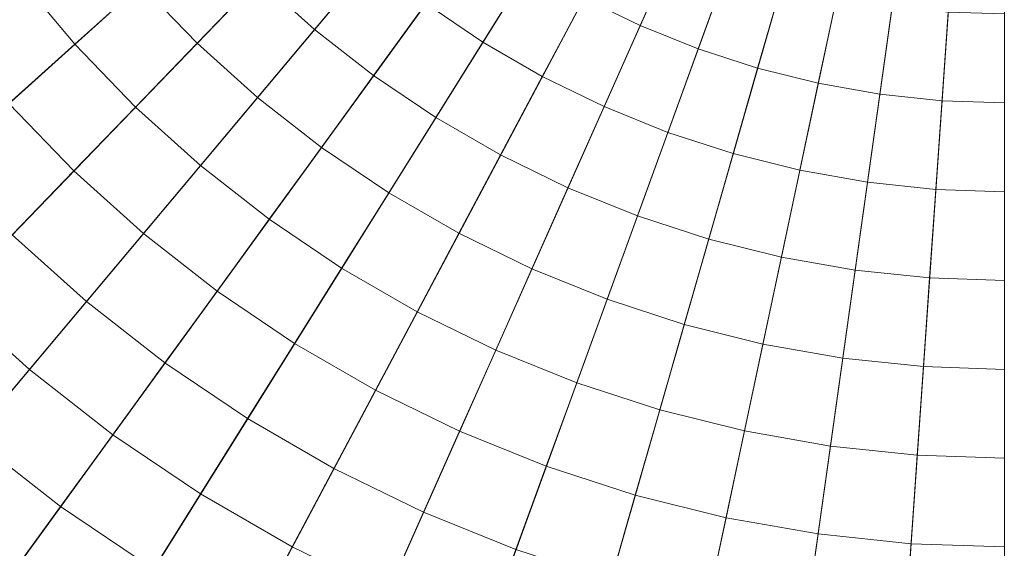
# Model space of a CAD drawing. Header units: centimetres. Extents: x -3.01 to 4.18, y -6.48 to 0.72.
# Tile 193 of 256: x 0.26 to 0.59, y -3.32 to -3.15. Entities that reach past the tile are written whole.
import ezdxf

# ---------------------------------------------------------------- set-up
doc = ezdxf.new("R2010")
doc.units = ezdxf.units.CM
doc.header["$LTSCALE"] = 2.54
doc.layers.add('Lucido design-1', color=7, linetype='Continuous')

# ---------------------------------------------------------------- blocks, each defined once
blk = doc.blocks.new('Gruppo-1')
at = {"color": 142, "linetype": 'Continuous', "lineweight": 9}
for points in [[(-0.2012, -3.49621, -14.60843), (-0.15636, -3.54965, -14.60843), (0.58636, -2.8809, -14.60843), (-0.2012, -3.49621, -14.60843)], [(0.58636, -2.8809, -13.70118), (-0.15636, -3.54965, -13.70118), (-0.2012, -3.49621, -13.70118), (0.58636, -2.8809, -13.70118)], [(-0.15636, -3.54965, -14.60843), (-0.1079, -3.59983, -14.60843), (0.58636, -2.8809, -14.60843), (-0.15636, -3.54965, -14.60843)], [(0.58636, -2.8809, -13.70118), (-0.1079, -3.59983, -13.70118), (-0.15636, -3.54965, -13.70118), (0.58636, -2.8809, -13.70118)], [(-0.1079, -3.59983, -14.60843), (-0.05606, -3.64651, -14.60843), (0.58636, -2.8809, -14.60843), (-0.1079, -3.59983, -14.60843)], [(0.58636, -2.8809, -13.70118), (-0.05606, -3.64651, -13.70118), (-0.1079, -3.59983, -13.70118), (0.58636, -2.8809, -13.70118)], [(-0.05606, -3.64651, -14.60843), (-0.00109, -3.68946, -14.60843), (0.58636, -2.8809, -14.60843), (-0.05606, -3.64651, -14.60843)], [(0.58636, -2.8809, -13.70118), (-0.00109, -3.68946, -13.70118), (-0.05606, -3.64651, -13.70118), (0.58636, -2.8809, -13.70118)], [(-0.00109, -3.68946, -14.60843), (0.05674, -3.72847, -14.60843), (0.58636, -2.8809, -14.60843), (-0.00109, -3.68946, -14.60843)], [(0.58636, -2.8809, -13.70118), (0.05674, -3.72847, -13.70118), (-0.00109, -3.68946, -13.70118), (0.58636, -2.8809, -13.70118)], [(0.05674, -3.72847, -14.60843), (0.11715, -3.76335, -14.60843), (0.58636, -2.8809, -14.60843), (0.05674, -3.72847, -14.60843)], [(0.58636, -2.8809, -13.70118), (0.11715, -3.76335, -13.70118), (0.05674, -3.72847, -13.70118), (0.58636, -2.8809, -13.70118)], [(0.11715, -3.76335, -14.60843), (0.17985, -3.79393, -14.60843), (0.58636, -2.8809, -14.60843), (0.11715, -3.76335, -14.60843)], [(0.58636, -2.8809, -13.70118), (0.17985, -3.79393, -13.70118), (0.11715, -3.76335, -13.70118), (0.58636, -2.8809, -13.70118)], [(0.17985, -3.79393, -14.60843), (0.24453, -3.82006, -14.60843), (0.58636, -2.8809, -14.60843), (0.17985, -3.79393, -14.60843)], [(0.58636, -2.8809, -13.70118), (0.24453, -3.82006, -13.70118), (0.17985, -3.79393, -13.70118), (0.58636, -2.8809, -13.70118)], [(0.24453, -3.82006, -14.60843), (0.31088, -3.84162, -14.60843), (0.58636, -2.8809, -14.60843), (0.24453, -3.82006, -14.60843)], [(0.58636, -2.8809, -13.70118), (0.31088, -3.84162, -13.70118), (0.24453, -3.82006, -13.70118), (0.58636, -2.8809, -13.70118)], [(0.31088, -3.84162, -14.60843), (0.37857, -3.85849, -14.60843), (0.58636, -2.8809, -14.60843), (0.31088, -3.84162, -14.60843)], [(0.58636, -2.8809, -13.70118), (0.37857, -3.85849, -13.70118), (0.31088, -3.84162, -13.70118), (0.58636, -2.8809, -13.70118)], [(0.37857, -3.85849, -14.60843), (0.44727, -3.87061, -14.60843), (0.58636, -2.8809, -14.60843), (0.37857, -3.85849, -14.60843)], [(0.58636, -2.8809, -13.70118), (0.44727, -3.87061, -13.70118), (0.37857, -3.85849, -13.70118), (0.58636, -2.8809, -13.70118)], [(0.44727, -3.87061, -14.60843), (0.51664, -3.8779, -14.60843), (0.58636, -2.8809, -14.60843), (0.44727, -3.87061, -14.60843)], [(0.58636, -2.8809, -13.70118), (0.51664, -3.8779, -13.70118), (0.44727, -3.87061, -13.70118), (0.58636, -2.8809, -13.70118)], [(0.51664, -3.8779, -14.60843), (0.58636, -3.88033, -14.60843), (0.58636, -2.8809, -14.60843), (0.51664, -3.8779, -14.60843)], [(0.58636, -2.8809, -13.70118), (0.58636, -3.88033, -13.70118), (0.51664, -3.8779, -13.70118), (0.58636, -2.8809, -13.70118)]]:
    blk.add_polyline3d(points, dxfattribs=at)
for points in [[(-3.01007, -3.00649, -13.70234), (-2.99255, -3.25706, -13.70234), (0.58421, -2.88112, -13.70234), (0.5842, -2.88097, -13.70234)], [(-2.99255, -3.25706, -13.70234), (-2.95759, -3.50579, -13.70234), (0.58423, -2.88127, -13.70234), (0.58421, -2.88112, -13.70234)], [(-2.95759, -3.50579, -13.70234), (-2.90537, -3.75148, -13.70234), (0.58426, -2.88142, -13.70234), (0.58423, -2.88127, -13.70234)], [(-2.90537, -3.75148, -13.70234), (-2.83614, -3.99293, -13.70234), (0.58431, -2.88157, -13.70234), (0.58426, -2.88142, -13.70234)], [(-2.83614, -3.99293, -13.70234), (-2.75023, -4.22897, -13.70234), (0.58436, -2.88171, -13.70234), (0.58431, -2.88157, -13.70234)], [(-2.75023, -4.22897, -13.70234), (-2.64806, -4.45843, -13.70234), (0.58442, -2.88185, -13.70234), (0.58436, -2.88171, -13.70234)], [(-2.64806, -4.45843, -13.70234), (-2.53014, -4.68021, -13.70234), (0.58449, -2.88198, -13.70234), (0.58442, -2.88185, -13.70234)], [(-2.53014, -4.68021, -13.70234), (-2.39704, -4.89322, -13.70234), (0.58457, -2.88211, -13.70234), (0.58449, -2.88198, -13.70234)], [(-2.39704, -4.89322, -13.70234), (-2.24939, -5.09643, -13.70234), (0.58466, -2.88223, -13.70234), (0.58457, -2.88211, -13.70234)], [(-2.24939, -5.09643, -13.70234), (-2.08794, -5.28885, -13.70234), (0.58475, -2.88234, -13.70234), (0.58466, -2.88223, -13.70234)], [(-2.08794, -5.28885, -13.70234), (-1.91345, -5.46953, -13.70234), (0.58486, -2.88245, -13.70234), (0.58475, -2.88234, -13.70234)], [(-1.91345, -5.46953, -13.70234), (-1.72679, -5.63761, -13.70234), (0.58497, -2.88255, -13.70234), (0.58486, -2.88245, -13.70234)], [(-1.72679, -5.63761, -13.70234), (-1.52886, -5.79225, -13.70234), (0.58509, -2.88265, -13.70234), (0.58497, -2.88255, -13.70234)], [(-1.52886, -5.79225, -13.70234), (-1.32062, -5.93271, -13.70234), (0.58522, -2.88273, -13.70234), (0.58509, -2.88265, -13.70234)], [(-1.32062, -5.93271, -13.70234), (-1.10309, -6.0583, -13.70234), (0.58535, -2.88281, -13.70234), (0.58522, -2.88273, -13.70234)], [(-1.10309, -6.0583, -13.70234), (-0.87733, -6.16841, -13.70234), (0.58548, -2.88287, -13.70234), (0.58535, -2.88281, -13.70234)], [(-0.87733, -6.16841, -13.70234), (-0.64444, -6.2625, -13.70234), (0.58562, -2.88293, -13.70234), (0.58548, -2.88287, -13.70234)], [(-0.64444, -6.2625, -13.70234), (-0.40555, -6.34012, -13.70234), (0.58577, -2.88298, -13.70234), (0.58562, -2.88293, -13.70234)], [(-0.40555, -6.34012, -13.70234), (-0.16184, -6.40089, -13.70234), (0.58591, -2.88301, -13.70234), (0.58577, -2.88298, -13.70234)], [(-0.16184, -6.40089, -13.70234), (0.08553, -6.4445, -13.70234), (0.58606, -2.88304, -13.70234), (0.58591, -2.88301, -13.70234)], [(0.08553, -6.4445, -13.70234), (0.33533, -6.47076, -13.70234), (0.58621, -2.88305, -13.70234), (0.58606, -2.88304, -13.70234)], [(0.33533, -6.47076, -13.70234), (0.58636, -6.47952, -13.70234), (0.58636, -2.88306, -13.70234), (0.58621, -2.88305, -13.70234)], [(0.28607, -3.11551, -12.60813), (0.30316, -3.13589, -12.60813), (0.28153, -3.15537, -12.61007), (0.26313, -3.13344, -12.61007)], [(0.3621, -3.11313, -12.60456), (0.37885, -3.12821, -12.60456), (0.36012, -3.15052, -12.60629), (0.34187, -3.13408, -12.60629)], [(0.46215, -3.1145, -12.60138), (0.47875, -3.1226, -12.60138), (0.4669, -3.14921, -12.60292), (0.44847, -3.14023, -12.60292)], [(0.3248, -3.11641, -12.60629), (0.34187, -3.13408, -12.60629), (0.32164, -3.15502, -12.60813), (0.30316, -3.13589, -12.60813)], [(0.41372, -3.11851, -12.60292), (0.43072, -3.12998, -12.60292), (0.41528, -3.15468, -12.60456), (0.3966, -3.14208, -12.60456)], [(0.47875, -3.1226, -12.60138), (0.49587, -3.12951, -12.60138), (0.48591, -3.15689, -12.60292), (0.4669, -3.14921, -12.60292)], [(0.37885, -3.12821, -12.60456), (0.3966, -3.14208, -12.60456), (0.37948, -3.16564, -12.60629), (0.36012, -3.15052, -12.60629)], [(0.43072, -3.12998, -12.60292), (0.44847, -3.14023, -12.60292), (0.4348, -3.16595, -12.60456), (0.41528, -3.15468, -12.60456)], [(0.49587, -3.12951, -12.60138), (0.51344, -3.13522, -12.60138), (0.5054, -3.16323, -12.60292), (0.48591, -3.15689, -12.60292)], [(0.26313, -3.13344, -12.61007), (0.28153, -3.15537, -12.61007), (0.2599, -3.17484, -12.61211), (0.24019, -3.15136, -12.61211)], [(0.34187, -3.13408, -12.60629), (0.36012, -3.15052, -12.60629), (0.34141, -3.17282, -12.60813), (0.32164, -3.15502, -12.60813)], [(0.30316, -3.13589, -12.60813), (0.32164, -3.15502, -12.60813), (0.30142, -3.17596, -12.61007), (0.28153, -3.15537, -12.61007)], [(0.51344, -3.13522, -12.60138), (0.53135, -3.13969, -12.60138), (0.5253, -3.16819, -12.60292), (0.5054, -3.16323, -12.60292)], [(0.44847, -3.14023, -12.60292), (0.4669, -3.14921, -12.60292), (0.45505, -3.17582, -12.60456), (0.4348, -3.16595, -12.60456)], [(0.53135, -3.13969, -12.60138), (0.54954, -3.1429, -12.60138), (0.54548, -3.17175, -12.60292), (0.5253, -3.16819, -12.60292)], [(0.3966, -3.14208, -12.60456), (0.41528, -3.15468, -12.60456), (0.39985, -3.17938, -12.60629), (0.37948, -3.16564, -12.60629)], [(0.54954, -3.1429, -12.60138), (0.56791, -3.14483, -12.60138), (0.56587, -3.17389, -12.60292), (0.54548, -3.17175, -12.60292)], [(0.56791, -3.14483, -12.60138), (0.58636, -3.14547, -12.60138), (0.58636, -3.17461, -12.60292), (0.56587, -3.17389, -12.60292)], [(0.36012, -3.15052, -12.60629), (0.37948, -3.16564, -12.60629), (0.36237, -3.1892, -12.60813), (0.34141, -3.17282, -12.60813)], [(0.4669, -3.14921, -12.60292), (0.48591, -3.15689, -12.60292), (0.47594, -3.18427, -12.60456), (0.45505, -3.17582, -12.60456)], [(0.28153, -3.15537, -12.61007), (0.30142, -3.17596, -12.61007), (0.2812, -3.1969, -12.61211), (0.2599, -3.17484, -12.61211)], [(0.32164, -3.15502, -12.60813), (0.34141, -3.17282, -12.60813), (0.3227, -3.19512, -12.61007), (0.30142, -3.17596, -12.61007)], [(0.41528, -3.15468, -12.60456), (0.4348, -3.16595, -12.60456), (0.42113, -3.19166, -12.60629), (0.39985, -3.17938, -12.60629)], [(0.48591, -3.15689, -12.60292), (0.5054, -3.16323, -12.60292), (0.49738, -3.19123, -12.60456), (0.47594, -3.18427, -12.60456)], [(0.5054, -3.16323, -12.60292), (0.5253, -3.16819, -12.60292), (0.51924, -3.19668, -12.60456), (0.49738, -3.19123, -12.60456)], [(0.37948, -3.16564, -12.60629), (0.39985, -3.17938, -12.60629), (0.38442, -3.20407, -12.60813), (0.36237, -3.1892, -12.60813)], [(0.4348, -3.16595, -12.60456), (0.45505, -3.17582, -12.60456), (0.44321, -3.20243, -12.60629), (0.42113, -3.19166, -12.60629)], [(0.5253, -3.16819, -12.60292), (0.54548, -3.17175, -12.60292), (0.54143, -3.20059, -12.60456), (0.51924, -3.19668, -12.60456)], [(0.34141, -3.17282, -12.60813), (0.36237, -3.1892, -12.60813), (0.34526, -3.21275, -12.61007), (0.3227, -3.19512, -12.61007)], [(0.54548, -3.17175, -12.60292), (0.56587, -3.17389, -12.60292), (0.56384, -3.20295, -12.60456), (0.54143, -3.20059, -12.60456)], [(0.2599, -3.17484, -12.61211), (0.2812, -3.1969, -12.61211), (0.26099, -3.21783, -12.61426), (0.23828, -3.19431, -12.61426)], [(0.30142, -3.17596, -12.61007), (0.3227, -3.19512, -12.61007), (0.30399, -3.21742, -12.61211), (0.2812, -3.1969, -12.61211)], [(0.45505, -3.17582, -12.60456), (0.47594, -3.18427, -12.60456), (0.46598, -3.21163, -12.60629), (0.44321, -3.20243, -12.60629)], [(0.56587, -3.17389, -12.60292), (0.58636, -3.17461, -12.60292), (0.58636, -3.20374, -12.60456), (0.56384, -3.20295, -12.60456)], [(0.39985, -3.17938, -12.60629), (0.42113, -3.19166, -12.60629), (0.40746, -3.21737, -12.60813), (0.38442, -3.20407, -12.60813)], [(0.47594, -3.18427, -12.60456), (0.49738, -3.19123, -12.60456), (0.48935, -3.21923, -12.60629), (0.46598, -3.21163, -12.60629)], [(0.36237, -3.1892, -12.60813), (0.38442, -3.20407, -12.60813), (0.36899, -3.22876, -12.61007), (0.34526, -3.21275, -12.61007)], [(0.42113, -3.19166, -12.60629), (0.44321, -3.20243, -12.60629), (0.43136, -3.22903, -12.60813), (0.40746, -3.21737, -12.60813)], [(0.49738, -3.19123, -12.60456), (0.51924, -3.19668, -12.60456), (0.51318, -3.22517, -12.60629), (0.48935, -3.21923, -12.60629)], [(0.3227, -3.19512, -12.61007), (0.34526, -3.21275, -12.61007), (0.32815, -3.2363, -12.61211), (0.30399, -3.21742, -12.61211)], [(0.2812, -3.1969, -12.61211), (0.30399, -3.21742, -12.61211), (0.28528, -3.23971, -12.61426), (0.26099, -3.21783, -12.61426)], [(0.51924, -3.19668, -12.60456), (0.54143, -3.20059, -12.60456), (0.53738, -3.22943, -12.60629), (0.51318, -3.22517, -12.60629)], [(0.44321, -3.20243, -12.60629), (0.46598, -3.21163, -12.60629), (0.45602, -3.239, -12.60813), (0.43136, -3.22903, -12.60813)], [(0.54143, -3.20059, -12.60456), (0.56384, -3.20295, -12.60456), (0.56181, -3.232, -12.60629), (0.53738, -3.22943, -12.60629)], [(0.38442, -3.20407, -12.60813), (0.40746, -3.21737, -12.60813), (0.39379, -3.24308, -12.61007), (0.36899, -3.22876, -12.61007)], [(0.56384, -3.20295, -12.60456), (0.58636, -3.20374, -12.60456), (0.58636, -3.23286, -12.60629), (0.56181, -3.232, -12.60629)], [(0.46598, -3.21163, -12.60629), (0.48935, -3.21923, -12.60629), (0.48132, -3.24722, -12.60813), (0.45602, -3.239, -12.60813)], [(0.34526, -3.21275, -12.61007), (0.36899, -3.22876, -12.61007), (0.35357, -3.25344, -12.61211), (0.32815, -3.2363, -12.61211)], [(0.26099, -3.21783, -12.61426), (0.28528, -3.23971, -12.61426), (0.26659, -3.26199, -12.6165), (0.24078, -3.23876, -12.6165)], [(0.30399, -3.21742, -12.61211), (0.32815, -3.2363, -12.61211), (0.31105, -3.25984, -12.61426), (0.28528, -3.23971, -12.61426)], [(0.40746, -3.21737, -12.60813), (0.43136, -3.22903, -12.60813), (0.41952, -3.25563, -12.61007), (0.39379, -3.24308, -12.61007)], [(0.48935, -3.21923, -12.60629), (0.51318, -3.22517, -12.60629), (0.50713, -3.25365, -12.60813), (0.48132, -3.24722, -12.60813)], [(0.51318, -3.22517, -12.60629), (0.53738, -3.22943, -12.60629), (0.53333, -3.25827, -12.60813), (0.50713, -3.25365, -12.60813)], [(0.36899, -3.22876, -12.61007), (0.39379, -3.24308, -12.61007), (0.38012, -3.26877, -12.61211), (0.35357, -3.25344, -12.61211)], [(0.43136, -3.22903, -12.60813), (0.45602, -3.239, -12.60813), (0.44607, -3.26635, -12.61007), (0.41952, -3.25563, -12.61007)], [(0.53738, -3.22943, -12.60629), (0.56181, -3.232, -12.60629), (0.55978, -3.26105, -12.60813), (0.53333, -3.25827, -12.60813)], [(0.56181, -3.232, -12.60629), (0.58636, -3.23286, -12.60629), (0.58636, -3.26198, -12.60813), (0.55978, -3.26105, -12.60813)], [(0.32815, -3.2363, -12.61211), (0.35357, -3.25344, -12.61211), (0.33815, -3.27812, -12.61426), (0.31105, -3.25984, -12.61426)], [(0.24078, -3.23876, -12.6165), (0.26659, -3.26199, -12.6165), (0.24789, -3.28427, -12.61884), (0.22058, -3.25968, -12.61884)], [(0.28528, -3.23971, -12.61426), (0.31105, -3.25984, -12.61426), (0.29395, -3.28337, -12.6165), (0.26659, -3.26199, -12.6165)], [(0.45602, -3.239, -12.60813), (0.48132, -3.24722, -12.60813), (0.4733, -3.2752, -12.61007), (0.44607, -3.26635, -12.61007)], [(0.39379, -3.24308, -12.61007), (0.41952, -3.25563, -12.61007), (0.40768, -3.28221, -12.61211), (0.38012, -3.26877, -12.61211)], [(0.48132, -3.24722, -12.60813), (0.50713, -3.25365, -12.60813), (0.50108, -3.28213, -12.61007), (0.4733, -3.2752, -12.61007)], [(0.35357, -3.25344, -12.61211), (0.38012, -3.26877, -12.61211), (0.36646, -3.29446, -12.61426), (0.33815, -3.27812, -12.61426)], [(0.50713, -3.25365, -12.60813), (0.53333, -3.25827, -12.60813), (0.52927, -3.2871, -12.61007), (0.50108, -3.28213, -12.61007)], [(0.41952, -3.25563, -12.61007), (0.44607, -3.26635, -12.61007), (0.43611, -3.2937, -12.61211), (0.40768, -3.28221, -12.61211)], [(0.31105, -3.25984, -12.61426), (0.33815, -3.27812, -12.61426), (0.32274, -3.30279, -12.6165), (0.29395, -3.28337, -12.6165)], [(0.53333, -3.25827, -12.60813), (0.55978, -3.26105, -12.60813), (0.55775, -3.29009, -12.61007), (0.52927, -3.2871, -12.61007)], [(0.26659, -3.26199, -12.6165), (0.29395, -3.28337, -12.6165), (0.27685, -3.3069, -12.61884), (0.24789, -3.28427, -12.61884)], [(0.55978, -3.26105, -12.60813), (0.58636, -3.26198, -12.60813), (0.58636, -3.29109, -12.61007), (0.55775, -3.29009, -12.61007)], [(0.44607, -3.26635, -12.61007), (0.4733, -3.2752, -12.61007), (0.46527, -3.30318, -12.61211), (0.43611, -3.2937, -12.61211)], [(0.38012, -3.26877, -12.61211), (0.40768, -3.28221, -12.61211), (0.39585, -3.3088, -12.61426), (0.36646, -3.29446, -12.61426)], [(0.4733, -3.2752, -12.61007), (0.50108, -3.28213, -12.61007), (0.49503, -3.31059, -12.61211), (0.46527, -3.30318, -12.61211)], [(0.33815, -3.27812, -12.61426), (0.36646, -3.29446, -12.61426), (0.35281, -3.32015, -12.6165), (0.32274, -3.30279, -12.6165)], [(0.29395, -3.28337, -12.6165), (0.32274, -3.30279, -12.6165), (0.30732, -3.32745, -12.61884), (0.27685, -3.3069, -12.61884)], [(0.40768, -3.28221, -12.61211), (0.43611, -3.2937, -12.61211), (0.42616, -3.32104, -12.61426), (0.39585, -3.3088, -12.61426)], [(0.50108, -3.28213, -12.61007), (0.52927, -3.2871, -12.61007), (0.52522, -3.31592, -12.61211), (0.49503, -3.31059, -12.61211)], [(0.24789, -3.28427, -12.61884), (0.27685, -3.3069, -12.61884), (0.25977, -3.33042, -12.62129), (0.2292, -3.30654, -12.62129)], [(0.52927, -3.2871, -12.61007), (0.55775, -3.29009, -12.61007), (0.55572, -3.31912, -12.61211), (0.52522, -3.31592, -12.61211)], [(0.55775, -3.29009, -12.61007), (0.58636, -3.29109, -12.61007), (0.58636, -3.32019, -12.61211), (0.55572, -3.31912, -12.61211)], [(0.36646, -3.29446, -12.61426), (0.39585, -3.3088, -12.61426), (0.38402, -3.33537, -12.6165), (0.35281, -3.32015, -12.6165)], [(0.43611, -3.2937, -12.61211), (0.46527, -3.30318, -12.61211), (0.45725, -3.33115, -12.61426), (0.42616, -3.32104, -12.61426)], [(0.32274, -3.30279, -12.6165), (0.35281, -3.32015, -12.6165), (0.33915, -3.34583, -12.61884), (0.30732, -3.32745, -12.61884)], [(0.46527, -3.30318, -12.61211), (0.49503, -3.31059, -12.61211), (0.48898, -3.33906, -12.61426), (0.45725, -3.33115, -12.61426)], [(0.27685, -3.3069, -12.61884), (0.30732, -3.32745, -12.61884), (0.29192, -3.35211, -12.62129), (0.25977, -3.33042, -12.62129)], [(0.39585, -3.3088, -12.61426), (0.42616, -3.32104, -12.61426), (0.41621, -3.34838, -12.6165), (0.38402, -3.33537, -12.6165)], [(0.49503, -3.31059, -12.61211), (0.52522, -3.31592, -12.61211), (0.52117, -3.34473, -12.61426), (0.48898, -3.33906, -12.61426)], [(0.52522, -3.31592, -12.61211), (0.55572, -3.31912, -12.61211), (0.55369, -3.34815, -12.61426), (0.52117, -3.34473, -12.61426)], [(0.35281, -3.32015, -12.6165), (0.38402, -3.33537, -12.6165), (0.37219, -3.36194, -12.61884), (0.33915, -3.34583, -12.61884)], [(0.55572, -3.31912, -12.61211), (0.58636, -3.32019, -12.61211), (0.58636, -3.34929, -12.61426), (0.55369, -3.34815, -12.61426)]]:
    blk.add_3dface(points, dxfattribs=at)

msp = doc.modelspace()

# ---------------------------------------------------------------- block references
at = {"layer": 'Lucido design-1', "color": 7}
msp.add_blockref('Gruppo-1', (0, 0), dxfattribs=at)

doc.saveas('drawing.dxf')
